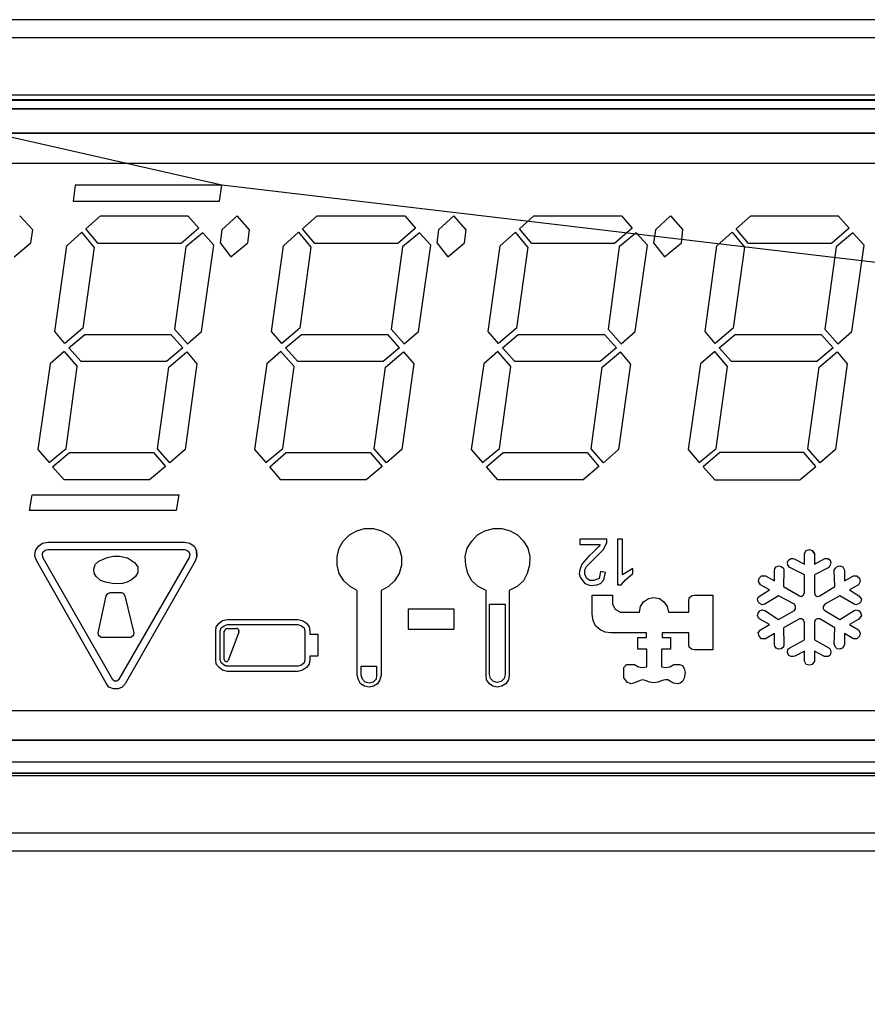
# Model space of a CAD drawing. Header units: millimetres. Extents: x -848 to 77789, y -17557 to 12238.
# Tile 40 of 79: x 71873 to 71974, y -12388 to -12271. Entities that reach past the tile are written whole.
import ezdxf
from ezdxf import colors
from ezdxf.entities.mleader import LeaderData, LeaderLine
from ezdxf.math import Vec2, Vec3

# ---------------------------------------------------------------- set-up
doc = ezdxf.new("R2010")
doc.units = ezdxf.units.MM
doc.layers.add('RR_IWK_opisy_piony', color=7, linetype='Continuous', lineweight=13)
doc.styles.add('Garamond', font='GARA.TTF')

# ---------------------------------------------------------------- blocks, each defined once
blk = doc.blocks.new('A$C661458EC')
at = {"color": 7, "linetype": 'Continuous', "lineweight": 25}
for p, q in [((3.5722, -5.3723), (-3.6694, -5.3723)), ((3.5839, -5.4206), (-3.6811, -5.4206)), ((-2.7661, -5.5715), (2.6689, -5.5715)), ((-2.7626, -5.5839), (2.6654, -5.5839)), ((2.6654, -5.5865), (-2.7626, -5.5865)), ((-2.8814, -5.6079), (2.7838, -5.6079)), ((2.7838, -5.6079), (-2.8814, -5.6079)), ((-2.7736, -5.6723), (2.6764, -5.6723)), ((2.6764, -5.6723), (-2.7736, -5.6723)), ((2.6764, -5.7526), (-2.7736, -5.7526)), ((-0.4923, -5.8106), (-0.4969, -5.8527)), ((-0.1035, -5.8106), (-0.4923, -5.8106)), ((-0.1099, -5.8527), (-0.1035, -5.8106)), ((-0.4969, -5.8527), (-0.1099, -5.8527)), ((-0.6388, -5.8912), (-0.6043, -5.9285)), ((-0.4637, -5.9256), (-0.4251, -5.8912)), ((-0.4251, -5.8912), (-0.1934, -5.8912)), ((-0.1648, -5.9239), (-0.1934, -5.8912)), ((-0.0632, -5.8912), (-0.1035, -5.9285)), ((-0.0305, -5.9285), (-0.0632, -5.8912)), ((0.1101, -5.9256), (0.1487, -5.8912)), ((0.1487, -5.8912), (0.3804, -5.8912)), ((0.3804, -5.8912), (0.409, -5.9239)), ((0.5106, -5.8912), (0.4703, -5.9285)), ((0.5433, -5.9285), (0.5106, -5.8912)), ((0.684, -5.9256), (0.7225, -5.8912)), ((0.7225, -5.8912), (0.9542, -5.8912)), ((0.9542, -5.8912), (0.9828, -5.9239)), ((1.0844, -5.8912), (1.0441, -5.9285)), ((1.0844, -5.8912), (1.1171, -5.9285)), ((1.2578, -5.9256), (1.2963, -5.8912)), ((1.2963, -5.8912), (1.528, -5.8912)), ((1.528, -5.8912), (1.5566, -5.9239)), ((-0.609, -5.963), (-0.6043, -5.9285)), ((-0.5144, -5.9706), (-0.4742, -5.9344)), ((-0.4415, -5.9747), (-0.4742, -5.9344)), ((-0.431, -5.9647), (-0.4637, -5.9256)), ((-0.1648, -5.9239), (-0.2115, -5.9647)), ((-0.1543, -5.9361), (-0.1992, -5.9735)), ((-0.1245, -5.9688), (-0.1543, -5.9361)), ((-0.1035, -5.9285), (-0.1082, -5.963)), ((-0.0352, -5.963), (-0.0305, -5.9285)), ((0.0594, -5.9706), (0.0996, -5.9344)), ((0.0996, -5.9344), (0.1323, -5.9747)), ((0.1428, -5.9647), (0.1101, -5.9256)), ((0.409, -5.9239), (0.3623, -5.9647)), ((0.4195, -5.9361), (0.3746, -5.9735)), ((0.4493, -5.9688), (0.4195, -5.9361)), ((0.4703, -5.9285), (0.4656, -5.963)), ((0.5386, -5.963), (0.5433, -5.9285)), ((0.6332, -5.9706), (0.6734, -5.9344)), ((0.7061, -5.9747), (0.6734, -5.9344)), ((0.7166, -5.9647), (0.684, -5.9256)), ((0.9828, -5.9239), (0.9361, -5.9647)), ((0.9933, -5.9361), (0.9484, -5.9735)), ((0.9933, -5.9361), (1.0231, -5.9688)), ((1.0441, -5.9285), (1.0394, -5.963)), ((1.113, -5.963), (1.1171, -5.9285)), ((1.207, -5.9706), (1.2473, -5.9344)), ((1.2473, -5.9344), (1.2799, -5.9747)), ((1.2905, -5.9647), (1.2578, -5.9256)), ((1.5566, -5.9239), (1.5099, -5.9647)), ((1.5671, -5.9361), (1.5222, -5.9735)), ((1.5671, -5.9361), (1.5969, -5.9688)), ((-0.6534, -6.0003), (-0.609, -5.963)), ((-0.2115, -5.9647), (-0.431, -5.9647)), ((-0.1082, -5.963), (-0.0796, -6.0003)), ((-0.0796, -6.0003), (-0.0352, -5.963)), ((0.3623, -5.9647), (0.1428, -5.9647)), ((0.4656, -5.963), (0.4942, -6.0003)), ((0.4942, -6.0003), (0.5386, -5.963)), ((0.9361, -5.9647), (0.7166, -5.9647)), ((1.0394, -5.963), (1.068, -6.0003)), ((1.068, -6.0003), (1.113, -5.963)), ((1.5099, -5.9647), (1.2905, -5.9647)), ((-0.546, -6.1976), (-0.5144, -5.9706)), ((-0.4415, -5.9747), (-0.4713, -6.1889)), ((-0.1992, -5.9735), (-0.229, -6.1918)), ((-0.1572, -6.1976), (-0.1245, -5.9688)), ((0.0278, -6.1976), (0.0594, -5.9706)), ((0.1323, -5.9747), (0.1026, -6.1889)), ((0.3746, -5.9735), (0.3448, -6.1918)), ((0.4166, -6.1976), (0.4493, -5.9688)), ((0.6016, -6.1976), (0.6332, -5.9706)), ((0.7061, -5.9747), (0.6764, -6.1889)), ((0.9484, -5.9735), (0.9186, -6.1918)), ((0.9904, -6.1976), (1.0231, -5.9688)), ((1.1755, -6.1976), (1.207, -5.9706)), ((1.2799, -5.9747), (1.2502, -6.1889)), ((1.5222, -5.9735), (1.4924, -6.1918)), ((1.5642, -6.1976), (1.5969, -5.9688)), ((-0.5191, -6.2292), (-0.546, -6.1976)), ((-0.4713, -6.1889), (-0.5191, -6.2292)), ((-0.229, -6.1918), (-0.1946, -6.2303)), ((-0.1946, -6.2303), (-0.1572, -6.1976)), ((0.0547, -6.2292), (0.0278, -6.1976)), ((0.1026, -6.1889), (0.0547, -6.2292)), ((0.3448, -6.1918), (0.3792, -6.2303)), ((0.3792, -6.2303), (0.4166, -6.1976)), ((0.6285, -6.2292), (0.6016, -6.1976)), ((0.6764, -6.1889), (0.6285, -6.2292)), ((0.9186, -6.1918), (0.9531, -6.2303)), ((0.9531, -6.2303), (0.9904, -6.1976)), ((1.2023, -6.2292), (1.1755, -6.1976)), ((1.2502, -6.1889), (1.2023, -6.2292)), ((1.4924, -6.1918), (1.5269, -6.2303)), ((1.5269, -6.2303), (1.5642, -6.1976)), ((-0.5086, -6.2408), (-0.4666, -6.2052)), ((-0.4666, -6.2052), (-0.2383, -6.2052)), ((-0.2383, -6.2052), (-0.2068, -6.2408)), ((0.0652, -6.2408), (0.1072, -6.2052)), ((0.1072, -6.2052), (0.3355, -6.2052)), ((0.367, -6.2408), (0.3355, -6.2052)), ((0.639, -6.2408), (0.681, -6.2052)), ((0.681, -6.2052), (0.9093, -6.2052)), ((0.9093, -6.2052), (0.9408, -6.2408)), ((1.2128, -6.2408), (1.2548, -6.2052)), ((1.2548, -6.2052), (1.4831, -6.2052)), ((1.5146, -6.2408), (1.4831, -6.2052)), ((-0.5209, -6.2502), (-0.5582, -6.2829)), ((-0.5209, -6.2502), (-0.4864, -6.2905)), ((-0.4759, -6.277), (-0.5086, -6.2408)), ((-0.2068, -6.2408), (-0.25, -6.277)), ((-0.2442, -6.2916), (-0.1963, -6.2514)), ((-0.1963, -6.2514), (-0.1695, -6.2829)), ((0.0529, -6.2502), (0.0156, -6.2829)), ((0.0874, -6.2905), (0.0529, -6.2502)), ((0.0979, -6.277), (0.0652, -6.2408)), ((0.367, -6.2408), (0.3238, -6.277)), ((0.3296, -6.2916), (0.3775, -6.2514)), ((0.3775, -6.2514), (0.4043, -6.2829)), ((0.6273, -6.2502), (0.59, -6.2829)), ((0.6612, -6.2905), (0.6273, -6.2502)), ((0.6717, -6.277), (0.639, -6.2408)), ((0.9408, -6.2408), (0.8976, -6.277)), ((0.9034, -6.2916), (0.9513, -6.2514)), ((0.9782, -6.2829), (0.9513, -6.2514)), ((1.2011, -6.2502), (1.1638, -6.2829)), ((1.235, -6.2905), (1.2011, -6.2502)), ((1.2455, -6.277), (1.2128, -6.2408)), ((1.5146, -6.2408), (1.4714, -6.277)), ((1.4772, -6.2916), (1.5251, -6.2514)), ((1.5251, -6.2514), (1.552, -6.2829)), ((-0.25, -6.277), (-0.4759, -6.277)), ((0.3238, -6.277), (0.0979, -6.277)), ((0.8976, -6.277), (0.6717, -6.277)), ((1.4714, -6.277), (1.2455, -6.277)), ((-0.5582, -6.2829), (-0.5909, -6.5099)), ((-0.5162, -6.507), (-0.4864, -6.2905)), ((-0.274, -6.5082), (-0.2442, -6.2916)), ((-0.1695, -6.2829), (-0.201, -6.5099)), ((0.0156, -6.2829), (-0.0171, -6.5099)), ((0.0576, -6.507), (0.0874, -6.2905)), ((0.2999, -6.5082), (0.3296, -6.2916)), ((0.4043, -6.2829), (0.3728, -6.5099)), ((0.59, -6.2829), (0.5567, -6.5099)), ((0.6314, -6.507), (0.6612, -6.2905)), ((0.8737, -6.5082), (0.9034, -6.2916)), ((0.9782, -6.2829), (0.9466, -6.5099)), ((1.1638, -6.2829), (1.1305, -6.5099)), ((1.2052, -6.507), (1.235, -6.2905)), ((1.4475, -6.5082), (1.4772, -6.2916)), ((1.552, -6.2829), (1.5204, -6.5099)), ((-0.5909, -6.5099), (-0.5611, -6.5444)), ((-0.5611, -6.5444), (-0.5162, -6.507)), ((-0.2413, -6.5456), (-0.274, -6.5082)), ((-0.201, -6.5099), (-0.2413, -6.5456)), ((-0.0171, -6.5099), (0.0127, -6.5444)), ((0.0127, -6.5444), (0.0576, -6.507)), ((0.3325, -6.5456), (0.2999, -6.5082)), ((0.3728, -6.5099), (0.3325, -6.5456)), ((0.5567, -6.5099), (0.5865, -6.5444)), ((0.5865, -6.5444), (0.6314, -6.507)), ((0.9064, -6.5456), (0.8737, -6.5082)), ((0.9466, -6.5099), (0.9064, -6.5456)), ((1.1305, -6.5099), (1.1603, -6.5444)), ((1.1603, -6.5444), (1.2052, -6.507)), ((1.4802, -6.5456), (1.4475, -6.5082)), ((1.5204, -6.5099), (1.4802, -6.5456)), ((-0.5518, -6.5561), (-0.5074, -6.5175)), ((-0.5074, -6.5175), (-0.2845, -6.5175)), ((-0.2845, -6.5175), (-0.2529, -6.5549)), ((0.0232, -6.5561), (0.0669, -6.5175)), ((0.0669, -6.5175), (0.2894, -6.5175)), ((0.2894, -6.5175), (0.3209, -6.5549)), ((0.597, -6.5561), (0.6408, -6.5175)), ((0.6408, -6.5175), (0.8632, -6.5175)), ((0.8632, -6.5175), (0.8947, -6.5549)), ((1.2146, -6.5175), (1.1708, -6.5561)), ((1.437, -6.5175), (1.2146, -6.5175)), ((1.4685, -6.5549), (1.437, -6.5175)), ((-0.5209, -6.5905), (-0.5518, -6.5561)), ((-0.2529, -6.5549), (-0.295, -6.5905)), ((0.0529, -6.5905), (0.0232, -6.5561)), ((0.3209, -6.5549), (0.2788, -6.5905)), ((0.6273, -6.5905), (0.597, -6.5561)), ((0.8947, -6.5549), (0.8527, -6.5905)), ((1.1708, -6.5561), (1.2011, -6.5905)), ((1.4265, -6.5905), (1.4685, -6.5549)), ((-0.295, -6.5905), (-0.5209, -6.5905)), ((0.2788, -6.5905), (0.0529, -6.5905)), ((0.8527, -6.5905), (0.6273, -6.5905)), ((1.2011, -6.5905), (1.4265, -6.5905)), ((-0.6131, -6.6711), (-0.6055, -6.6296)), ((-0.6055, -6.6296), (-0.2173, -6.6296)), ((-0.2173, -6.6296), (-0.2249, -6.6711)), ((-0.2249, -6.6711), (-0.6131, -6.6711)), ((0.2537, -6.7253), (0.2742, -6.7189)), ((0.2742, -6.7189), (0.2981, -6.7189)), ((0.2981, -6.7189), (0.3191, -6.7253)), ((0.5929, -6.7253), (0.6151, -6.7189)), ((0.6151, -6.7189), (0.6373, -6.7189)), ((0.6373, -6.7189), (0.66, -6.7253)), ((0.2176, -6.7522), (0.2339, -6.7359)), ((0.2339, -6.7359), (0.2537, -6.7253)), ((0.3191, -6.7253), (0.3384, -6.7359)), ((0.3384, -6.7359), (0.3553, -6.7522)), ((0.5585, -6.7522), (0.573, -6.7359)), ((0.573, -6.7359), (0.5929, -6.7253)), ((0.66, -6.7253), (0.6793, -6.7359)), ((0.6793, -6.7359), (0.6945, -6.7522)), ((0.8439, -6.7475), (0.8439, -6.761)), ((0.9157, -6.7475), (0.8439, -6.7475)), ((0.9157, -6.7563), (0.9157, -6.7475)), ((0.9437, -6.7475), (0.9437, -6.8684)), ((0.9571, -6.7475), (0.9437, -6.7475)), ((0.9571, -6.8415), (0.9571, -6.7475)), ((-0.5968, -6.7773), (-0.5892, -6.7656)), ((-0.5892, -6.7656), (-0.5787, -6.758)), ((-0.5787, -6.758), (-0.5641, -6.7551)), ((-0.5717, -6.7761), (-0.5641, -6.7744)), ((-0.5641, -6.7551), (-0.2022, -6.7551)), ((-0.5641, -6.7744), (-0.2022, -6.7744)), ((-0.2022, -6.7551), (-0.1887, -6.758)), ((-0.2022, -6.7744), (-0.1963, -6.7761)), ((-0.1887, -6.758), (-0.1771, -6.7656)), ((-0.1771, -6.7656), (-0.1712, -6.7773)), ((0.2012, -6.7936), (0.207, -6.7715)), ((0.207, -6.7715), (0.2176, -6.7522)), ((0.3553, -6.7522), (0.3658, -6.7715)), ((0.3658, -6.7715), (0.3717, -6.7936)), ((0.5404, -6.7936), (0.5462, -6.7715)), ((0.5462, -6.7715), (0.5585, -6.7522)), ((0.6945, -6.7522), (0.7061, -6.7715)), ((0.7061, -6.7715), (0.712, -6.7936)), ((0.8439, -6.761), (0.8976, -6.761)), ((0.8614, -6.8193), (0.9064, -6.7744)), ((0.8947, -6.7668), (0.8795, -6.782)), ((0.8976, -6.761), (0.8947, -6.7668)), ((0.9064, -6.7744), (0.9157, -6.7563)), ((1.4428, -6.7773), (1.4521, -6.7744)), ((1.4521, -6.7744), (1.4591, -6.7773)), ((-0.5985, -6.7925), (-0.5968, -6.7773)), ((-0.5938, -6.8059), (-0.5985, -6.7925)), ((-0.5787, -6.7878), (-0.5775, -6.782)), ((-0.5775, -6.7954), (-0.5787, -6.7878)), ((-0.5775, -6.782), (-0.5717, -6.7761)), ((-0.3919, -7.1194), (-0.5775, -6.7954)), ((-0.4292, -6.8059), (-0.407, -6.7954)), ((-0.407, -6.7954), (-0.3907, -6.7925)), ((-0.3907, -6.7925), (-0.3744, -6.7925)), ((-0.1905, -6.7954), (-0.3773, -7.1194)), ((-0.3744, -6.7925), (-0.3533, -6.7966)), ((-0.3533, -6.7966), (-0.3352, -6.8088)), ((-0.1963, -6.7761), (-0.1905, -6.782)), ((-0.1905, -6.782), (-0.1887, -6.7878)), ((-0.1887, -6.7878), (-0.1905, -6.7954)), ((-0.1695, -6.7925), (-0.1741, -6.8059)), ((-0.1712, -6.7773), (-0.1695, -6.7925)), ((-0.1695, -6.7925), (-0.1712, -6.7773)), ((0.2012, -6.8164), (0.2012, -6.7936)), ((0.3717, -6.7936), (0.3717, -6.8164)), ((0.5421, -6.8164), (0.5404, -6.7936)), ((0.712, -6.7936), (0.7108, -6.8164)), ((0.8678, -6.7925), (0.8497, -6.8135)), ((0.8795, -6.782), (0.8678, -6.7925)), ((1.3967, -6.803), (1.4025, -6.7983)), ((1.4025, -6.7983), (1.4084, -6.7983)), ((1.4084, -6.7983), (1.413, -6.8001)), ((1.413, -6.8001), (1.4387, -6.8135)), ((1.4387, -6.7849), (1.4428, -6.7773)), ((1.4387, -6.8135), (1.4387, -6.7849)), ((1.4591, -6.7773), (1.4656, -6.7849)), ((1.4656, -6.7849), (1.4591, -6.7773)), ((1.4656, -6.7849), (1.4656, -6.8135)), ((1.4656, -6.8135), (1.4926, -6.7983)), ((1.4926, -6.7983), (1.5012, -6.7983)), ((1.5012, -6.7983), (1.507, -6.803)), ((-0.41, -7.1287), (-0.5938, -6.8059)), ((-0.4426, -6.8269), (-0.4386, -6.8147)), ((-0.4415, -6.8374), (-0.4426, -6.8269)), ((-0.4386, -6.8147), (-0.4292, -6.8059)), ((-0.1741, -6.8059), (-0.3592, -7.1299)), ((-0.3352, -6.8088), (-0.3265, -6.8205)), ((-0.3265, -6.8205), (-0.3265, -6.8357)), ((0.207, -6.8386), (0.2012, -6.8164)), ((0.3717, -6.8164), (0.3658, -6.8386)), ((0.5479, -6.8386), (0.5421, -6.8164)), ((0.7108, -6.8164), (0.705, -6.8386)), ((0.8439, -6.8281), (0.8421, -6.8386)), ((0.8497, -6.8135), (0.8439, -6.8281)), ((0.8573, -6.8281), (0.8614, -6.8193)), ((0.8573, -6.8403), (0.8573, -6.8281)), ((0.984, -6.8252), (0.9571, -6.8415)), ((0.984, -6.8386), (0.984, -6.8252)), ((1.3593, -6.831), (1.3605, -6.8252)), ((1.3605, -6.8252), (1.364, -6.8205)), ((1.364, -6.8205), (1.371, -6.8176)), ((1.371, -6.8176), (1.3774, -6.8193)), ((1.3774, -6.8193), (1.3833, -6.824)), ((1.3833, -6.824), (1.3844, -6.8298)), ((1.3938, -6.8088), (1.3967, -6.803)), ((1.3949, -6.8164), (1.3938, -6.8088)), ((1.3996, -6.8222), (1.3949, -6.8164)), ((1.4387, -6.8415), (1.3996, -6.8222)), ((1.5029, -6.8222), (1.4656, -6.8415)), ((1.507, -6.8164), (1.5029, -6.8222)), ((1.507, -6.803), (1.5088, -6.8088)), ((1.5088, -6.8088), (1.507, -6.8164)), ((1.5175, -6.8298), (1.5204, -6.824)), ((1.5204, -6.824), (1.5251, -6.8193)), ((1.5251, -6.8193), (1.5327, -6.8176)), ((1.5327, -6.8176), (1.5403, -6.8205)), ((1.5403, -6.8205), (1.5444, -6.8295)), ((-0.4368, -6.8462), (-0.4415, -6.8374)), ((-0.4251, -6.8567), (-0.4368, -6.8462)), ((-0.3323, -6.8462), (-0.3428, -6.8549)), ((-0.3265, -6.8357), (-0.3323, -6.8462)), ((0.2193, -6.8579), (0.207, -6.8386)), ((0.3658, -6.8386), (0.3536, -6.8579)), ((0.5585, -6.8579), (0.5479, -6.8386)), ((0.705, -6.8386), (0.6945, -6.8579)), ((0.8421, -6.8386), (0.8451, -6.8479)), ((0.8451, -6.8479), (0.8573, -6.8643)), ((0.8614, -6.8508), (0.8573, -6.8403)), ((0.8707, -6.8567), (0.8614, -6.8508)), ((0.8955, -6.851), (0.8813, -6.8567)), ((0.8988, -6.8328), (0.8955, -6.851)), ((0.9122, -6.8357), (0.8988, -6.8328)), ((0.9078, -6.8553), (0.9122, -6.8357)), ((0.9647, -6.8549), (0.984, -6.8386)), ((1.3173, -6.8596), (1.3191, -6.8508)), ((1.3191, -6.8508), (1.3249, -6.8444)), ((1.3249, -6.8444), (1.3354, -6.8444)), ((1.3354, -6.8444), (1.3593, -6.8579)), ((1.3593, -6.8579), (1.3593, -6.831)), ((1.3844, -6.8298), (1.3833, -6.873)), ((1.4387, -6.8894), (1.4387, -6.8415)), ((1.4656, -6.8415), (1.4656, -6.8894)), ((1.5193, -6.873), (1.5175, -6.8298)), ((1.5444, -6.8295), (1.5444, -6.8579)), ((1.5444, -6.8579), (1.5683, -6.8444)), ((1.5683, -6.8444), (1.5776, -6.8444)), ((1.5776, -6.8444), (1.5847, -6.8508)), ((1.5847, -6.8508), (1.5864, -6.8596)), ((-0.4117, -6.8614), (-0.4251, -6.8567)), ((-0.3889, -6.8654), (-0.4117, -6.8614)), ((-0.3668, -6.8643), (-0.3889, -6.8654)), ((-0.3545, -6.8614), (-0.3668, -6.8643)), ((-0.3428, -6.8549), (-0.3545, -6.8614)), ((0.2356, -6.873), (0.2193, -6.8579)), ((0.2549, -6.8835), (0.2356, -6.873)), ((0.3372, -6.873), (0.318, -6.8835)), ((0.3536, -6.8579), (0.3372, -6.873)), ((0.5748, -6.873), (0.5585, -6.8579)), ((0.5958, -6.8835), (0.5748, -6.873)), ((0.6781, -6.873), (0.6571, -6.8835)), ((0.6945, -6.8579), (0.6781, -6.873)), ((0.8573, -6.8643), (0.8719, -6.8701)), ((0.8813, -6.8567), (0.8707, -6.8567)), ((0.8719, -6.8701), (0.8888, -6.8684)), ((0.8888, -6.8684), (0.8988, -6.8643)), ((0.8988, -6.8643), (0.9078, -6.8553)), ((0.9437, -6.8684), (0.9531, -6.8684)), ((0.9531, -6.8684), (0.9647, -6.8549)), ((1.322, -6.8684), (1.3173, -6.8596)), ((1.3459, -6.8818), (1.322, -6.8684)), ((1.3833, -6.873), (1.4253, -6.897)), ((1.479, -6.897), (1.5193, -6.873)), ((1.5817, -6.8684), (1.5578, -6.8818)), ((1.5864, -6.8596), (1.5817, -6.8684)), ((-0.431, -6.9956), (-0.41, -6.897)), ((-0.41, -6.897), (-0.4053, -6.8911)), ((-0.4053, -6.8911), (-0.3995, -6.8882)), ((-0.3995, -6.8882), (-0.3697, -6.8882)), ((-0.3697, -6.8882), (-0.3638, -6.8911)), ((-0.3638, -6.8911), (-0.3609, -6.897)), ((-0.3609, -6.897), (-0.337, -6.9956)), ((0.2549, -7.1077), (0.2549, -6.8835)), ((0.318, -6.8835), (0.318, -7.1077)), ((0.5958, -7.1077), (0.5958, -6.8835)), ((0.6571, -6.8835), (0.6571, -7.1077)), ((0.8766, -6.946), (0.8766, -6.8952)), ((0.8766, -6.8952), (0.9303, -6.8952)), ((0.9303, -6.8952), (0.9303, -6.9191)), ((1.0126, -6.9133), (1.026, -6.9045)), ((1.026, -6.9045), (1.0394, -6.9016)), ((1.0394, -6.9016), (1.0546, -6.9045)), ((1.0546, -6.9045), (1.0663, -6.9133)), ((1.1323, -6.9104), (1.1334, -6.9028)), ((1.1334, -6.9028), (1.1398, -6.897)), ((1.1398, -6.897), (1.1469, -6.8952)), ((1.1469, -6.8952), (1.1965, -6.8952)), ((1.1965, -6.8952), (1.1965, -7.0406)), ((1.3144, -6.9057), (1.3173, -6.8999)), ((1.3161, -6.9133), (1.3144, -6.9057)), ((1.3173, -6.8999), (1.3459, -6.8818)), ((1.3698, -6.897), (1.3336, -6.9191)), ((1.4119, -6.9191), (1.3698, -6.897)), ((1.4253, -6.897), (1.4311, -6.8987)), ((1.4311, -6.8987), (1.4352, -6.8952)), ((1.4352, -6.8952), (1.4387, -6.8894)), ((1.4656, -6.8894), (1.4667, -6.8952)), ((1.4667, -6.8952), (1.4726, -6.8987)), ((1.4726, -6.8987), (1.479, -6.897)), ((1.5327, -6.897), (1.4924, -6.9191)), ((1.5701, -6.9191), (1.5327, -6.897)), ((1.5578, -6.8818), (1.5829, -6.8977)), ((1.5829, -6.8977), (1.5893, -6.9057)), ((1.5893, -6.9057), (1.5882, -6.9133)), ((0.3892, -6.9314), (0.5106, -6.9314)), ((0.3892, -6.9314), (0.3892, -6.9851)), ((0.5106, -6.9314), (0.5106, -6.9851)), ((0.6046, -7.1059), (0.6046, -6.9191)), ((0.6046, -6.9191), (0.6466, -6.9191)), ((0.6466, -6.9191), (0.6466, -7.1059)), ((0.9303, -6.9191), (0.9379, -6.9326)), ((1.0021, -6.9402), (1.005, -6.9256)), ((1.005, -6.9256), (1.0126, -6.9133)), ((1.0663, -6.9133), (1.0756, -6.9256)), ((1.0756, -6.9256), (1.0786, -6.9402)), ((1.1323, -6.9402), (1.1323, -6.9104)), ((1.3202, -6.918), (1.3161, -6.9133)), ((1.3266, -6.9209), (1.3202, -6.918)), ((1.3336, -6.9191), (1.3266, -6.9209)), ((1.4148, -6.9256), (1.4119, -6.9191)), ((1.4119, -6.9361), (1.4148, -6.9314)), ((1.4148, -6.9314), (1.4148, -6.9256)), ((1.4924, -6.9191), (1.4878, -6.9256)), ((1.4878, -6.9256), (1.4878, -6.9314)), ((1.4878, -6.9314), (1.4924, -6.9361)), ((1.5759, -6.9209), (1.5701, -6.9191)), ((1.5835, -6.918), (1.5759, -6.9209)), ((1.5882, -6.9133), (1.5835, -6.918)), ((0.8795, -6.9629), (0.8766, -6.946)), ((0.9379, -6.9326), (0.9513, -6.9402)), ((0.9513, -6.9402), (1.0021, -6.9402)), ((1.0786, -6.9402), (1.1323, -6.9402)), ((1.3144, -6.9495), (1.3161, -6.9431)), ((1.3173, -6.9565), (1.3144, -6.9495)), ((1.3161, -6.9431), (1.3202, -6.9372)), ((1.322, -6.96), (1.3173, -6.9565)), ((1.3202, -6.9372), (1.3266, -6.9343)), ((1.3266, -6.9343), (1.3336, -6.9361)), ((1.3336, -6.9361), (1.3698, -6.96)), ((1.3698, -6.96), (1.4119, -6.9361)), ((1.4253, -6.9583), (1.3833, -6.9822)), ((1.4311, -6.9583), (1.4253, -6.9583)), ((1.4352, -6.9612), (1.4311, -6.9583)), ((1.4726, -6.9583), (1.4667, -6.9612)), ((1.479, -6.9583), (1.4726, -6.9583)), ((1.5193, -6.9822), (1.479, -6.9583)), ((1.4924, -6.9361), (1.5327, -6.96)), ((1.5327, -6.96), (1.5701, -6.9361)), ((1.5701, -6.9361), (1.5759, -6.9343)), ((1.5759, -6.9343), (1.5835, -6.9372)), ((1.5893, -6.9495), (1.5827, -6.9595)), ((1.5835, -6.9372), (1.5882, -6.9431)), ((1.5882, -6.9431), (1.5893, -6.9495)), ((-0.1198, -6.9909), (-0.1187, -6.9793)), ((-0.1187, -6.9793), (-0.1111, -6.9699)), ((-0.1111, -6.9699), (-0.1023, -6.9629)), ((-0.1082, -6.9909), (-0.1053, -6.9822)), ((-0.1053, -6.9822), (-0.0977, -6.9763)), ((-0.1023, -6.9629), (-0.0889, -6.96)), ((-0.0977, -6.9763), (-0.0889, -6.9734)), ((-0.0889, -6.96), (0.0979, -6.96)), ((-0.0889, -6.9734), (0.0979, -6.9734)), ((-0.0889, -6.9834), (-0.065, -6.9834)), ((0.0979, -6.96), (0.1101, -6.9629)), ((0.0979, -6.9734), (0.1072, -6.9763)), ((0.1072, -6.9763), (0.1142, -6.9822)), ((0.1101, -6.9629), (0.1207, -6.9699)), ((0.1142, -6.9822), (0.116, -6.9909)), ((0.1207, -6.9699), (0.1277, -6.9793)), ((0.1277, -6.9793), (0.1294, -6.9909)), ((0.8853, -6.9763), (0.8795, -6.9629)), ((0.8976, -6.9869), (0.8853, -6.9763)), ((1.3459, -6.9734), (1.322, -6.96)), ((1.322, -6.9869), (1.3459, -6.9734)), ((1.3833, -6.9822), (1.3844, -7.0254)), ((1.4387, -6.967), (1.4352, -6.9612)), ((1.4387, -7.0137), (1.4387, -6.967)), ((1.4667, -6.9612), (1.4656, -6.967)), ((1.4656, -6.967), (1.4656, -7.0137)), ((1.5175, -7.0254), (1.5193, -6.9822)), ((1.5827, -6.9595), (1.5578, -6.9734)), ((1.5578, -6.9734), (1.5817, -6.9869)), ((-0.4292, -7.0032), (-0.431, -6.9956)), ((-0.4222, -7.0073), (-0.4292, -7.0032)), ((-0.3458, -7.0073), (-0.4222, -7.0073)), ((-0.3382, -7.0032), (-0.3458, -7.0073)), ((-0.337, -6.9956), (-0.3382, -7.0032)), ((-0.1198, -7.0657), (-0.1198, -6.9909)), ((-0.1082, -7.0657), (-0.1082, -6.9909)), ((-0.0977, -7.0657), (-0.0977, -6.9909)), ((-0.0591, -6.9939), (-0.0872, -7.0686)), ((0.116, -6.9909), (0.116, -7.0657)), ((0.1294, -6.9909), (0.1294, -6.9985)), ((0.1294, -6.9985), (0.1504, -6.9985)), ((0.1504, -6.9985), (0.1504, -7.0569)), ((0.3892, -6.9851), (0.5106, -6.9851)), ((0.911, -6.9939), (0.8976, -6.9869)), ((0.9262, -6.9956), (0.911, -6.9939)), ((1.0202, -6.9956), (0.9262, -6.9956)), ((0.9974, -7.0388), (0.9974, -7.0073)), ((0.9974, -7.0073), (1.0202, -7.0073)), ((1.0202, -7.0073), (1.0202, -6.9956)), ((1.1323, -6.9956), (1.0616, -6.9956)), ((1.0616, -6.9956), (1.0616, -7.0073)), ((1.0616, -7.0073), (1.0844, -7.0073)), ((1.0844, -7.0073), (1.0844, -7.0388)), ((1.1323, -7.0254), (1.1323, -6.9956)), ((1.3161, -6.9956), (1.322, -6.9869)), ((1.3191, -7.0044), (1.3161, -6.9956)), ((1.3249, -7.0108), (1.3191, -7.0044)), ((1.3593, -6.9974), (1.3354, -7.0108)), ((1.3593, -7.0254), (1.3593, -6.9974)), ((1.5683, -7.0108), (1.5444, -6.9974)), ((1.5444, -6.9974), (1.5444, -7.0254)), ((1.5847, -7.0044), (1.5776, -7.0108)), ((1.5817, -6.9869), (1.5864, -6.9956)), ((1.5864, -6.9956), (1.5847, -7.0044)), ((1.1334, -7.033), (1.1323, -7.0254)), ((1.1398, -7.0388), (1.1334, -7.033)), ((1.3354, -7.0108), (1.3249, -7.0108)), ((1.3605, -7.0301), (1.3593, -7.0254)), ((1.364, -7.0359), (1.3605, -7.0301)), ((1.371, -7.0388), (1.364, -7.0359)), ((1.3833, -7.033), (1.3774, -7.0376)), ((1.3844, -7.0254), (1.3833, -7.033)), ((1.3949, -7.0388), (1.3996, -7.0347)), ((1.3996, -7.0347), (1.4387, -7.0137)), ((1.4656, -7.0137), (1.5029, -7.0347)), ((1.5029, -7.0347), (1.507, -7.0388)), ((1.5204, -7.033), (1.5175, -7.0254)), ((1.5251, -7.0376), (1.5204, -7.033)), ((1.5385, -7.0359), (1.5327, -7.0388)), ((1.5432, -7.0301), (1.5385, -7.0359)), ((1.5444, -7.0254), (1.5432, -7.0301)), ((1.5776, -7.0108), (1.5683, -7.0108)), ((0.1294, -7.0569), (0.1294, -7.0657)), ((0.1504, -7.0569), (0.1294, -7.0569)), ((1.0214, -7.0388), (0.9974, -7.0388)), ((1.0214, -7.0855), (1.0214, -7.0388)), ((1.0844, -7.0388), (1.0605, -7.0388)), ((1.0605, -7.0388), (1.0605, -7.0855)), ((1.1469, -7.0406), (1.1398, -7.0388)), ((1.1965, -7.0406), (1.1469, -7.0406)), ((1.3774, -7.0376), (1.371, -7.0388)), ((1.3938, -7.0464), (1.3949, -7.0388)), ((1.3967, -7.054), (1.3938, -7.0464)), ((1.4025, -7.0581), (1.3967, -7.054)), ((1.4084, -7.0581), (1.4025, -7.0581)), ((1.413, -7.0569), (1.4084, -7.0581)), ((1.4387, -7.0435), (1.413, -7.0569)), ((1.4387, -7.0703), (1.4387, -7.0435)), ((1.4916, -7.0581), (1.4656, -7.0435)), ((1.4656, -7.0435), (1.4656, -7.0703)), ((1.5012, -7.0581), (1.4916, -7.0581)), ((1.507, -7.054), (1.5012, -7.0581)), ((1.507, -7.0388), (1.5088, -7.0464)), ((1.5088, -7.0464), (1.507, -7.054)), ((1.5327, -7.0388), (1.5251, -7.0376)), ((-0.1187, -7.0779), (-0.1198, -7.0657)), ((-0.1111, -7.0867), (-0.1187, -7.0779)), ((-0.1023, -7.0943), (-0.1111, -7.0867)), ((-0.1053, -7.075), (-0.1082, -7.0657)), ((-0.0977, -7.0808), (-0.1053, -7.075)), ((-0.0889, -7.0838), (-0.0977, -7.0808)), ((-0.0977, -7.0808), (-0.0889, -7.0838)), ((0.0979, -7.0838), (-0.0889, -7.0838)), ((0.1072, -7.0808), (0.0979, -7.0838)), ((0.1142, -7.075), (0.1072, -7.0808)), ((0.1207, -7.0867), (0.1101, -7.0943)), ((0.116, -7.0657), (0.1142, -7.075)), ((0.1277, -7.0779), (0.1207, -7.0867)), ((0.1294, -7.0657), (0.1277, -7.0779)), ((0.2654, -7.1077), (0.2654, -7.0838)), ((0.2654, -7.0838), (0.3057, -7.0838)), ((0.3057, -7.0838), (0.3057, -7.1077)), ((0.9601, -7.0867), (0.9676, -7.0791)), ((0.9601, -7.1143), (0.9601, -7.0867)), ((0.9676, -7.0791), (0.9887, -7.0791)), ((0.9887, -7.0791), (0.9992, -7.0855)), ((0.9992, -7.0855), (1.0085, -7.0869)), ((1.0085, -7.0869), (1.0214, -7.0855)), ((1.0605, -7.0855), (1.0716, -7.087)), ((1.0716, -7.087), (1.0826, -7.0855)), ((1.0826, -7.0855), (1.0931, -7.0791)), ((1.0931, -7.0791), (1.1083, -7.0791)), ((1.1083, -7.0791), (1.1159, -7.082)), ((1.1159, -7.082), (1.12, -7.0896)), ((1.4428, -7.0791), (1.4387, -7.0703)), ((1.4521, -7.0808), (1.4428, -7.0791)), ((1.4591, -7.0791), (1.4521, -7.0808)), ((1.4656, -7.0703), (1.4591, -7.0791)), ((-0.0889, -7.0972), (-0.1023, -7.0943)), ((0.0979, -7.0972), (-0.0889, -7.0972)), ((0.1101, -7.0943), (0.0979, -7.0972)), ((0.2578, -7.1194), (0.2549, -7.1077)), ((0.2683, -7.1182), (0.2654, -7.1077)), ((0.3057, -7.1077), (0.3045, -7.1182)), ((0.318, -7.1077), (0.3145, -7.1194)), ((0.597, -7.1194), (0.5958, -7.1077)), ((0.6075, -7.1164), (0.6046, -7.1059)), ((0.6466, -7.1059), (0.6437, -7.1164)), ((0.6571, -7.1077), (0.6554, -7.1194)), ((0.9706, -7.127), (0.9601, -7.1143)), ((1.12, -7.0896), (1.1233, -7.1001)), ((1.1233, -7.1001), (1.12, -7.1153)), ((-0.4024, -7.1392), (-0.41, -7.1287)), ((-0.3907, -7.1433), (-0.4024, -7.1392)), ((-0.3878, -7.1229), (-0.3919, -7.1194)), ((-0.3814, -7.1229), (-0.3878, -7.1229)), ((-0.3773, -7.1194), (-0.3814, -7.1229)), ((-0.3679, -7.1392), (-0.3784, -7.1433)), ((-0.3592, -7.1299), (-0.3679, -7.1392)), ((0.2637, -7.1299), (0.2578, -7.1194)), ((0.2742, -7.1363), (0.2637, -7.1299)), ((0.2759, -7.1258), (0.2683, -7.1182)), ((0.2864, -7.1392), (0.2742, -7.1363)), ((0.2864, -7.1287), (0.2759, -7.1258)), ((0.2969, -7.1258), (0.2864, -7.1287)), ((0.2981, -7.1363), (0.2864, -7.1392)), ((0.3045, -7.1182), (0.2969, -7.1258)), ((0.3086, -7.1299), (0.2981, -7.1363)), ((0.3145, -7.1194), (0.3086, -7.1299)), ((0.6046, -7.1299), (0.597, -7.1194)), ((0.6133, -7.1363), (0.6046, -7.1299)), ((0.6151, -7.124), (0.6075, -7.1164)), ((0.6256, -7.1392), (0.6133, -7.1363)), ((0.6256, -7.127), (0.6151, -7.124)), ((0.6361, -7.124), (0.6256, -7.127)), ((0.6373, -7.1363), (0.6256, -7.1392)), ((0.6437, -7.1164), (0.6361, -7.124)), ((0.6478, -7.1299), (0.6373, -7.1363)), ((0.6554, -7.1194), (0.6478, -7.1299)), ((0.9799, -7.1299), (0.9706, -7.127)), ((0.9857, -7.1287), (0.9799, -7.1299)), ((0.9974, -7.124), (0.9857, -7.1287)), ((1.0038, -7.1211), (0.9974, -7.124)), ((1.0097, -7.1194), (1.0038, -7.1211)), ((1.0173, -7.1211), (1.0097, -7.1194)), ((1.0289, -7.1258), (1.0173, -7.1211)), ((1.0403, -7.1272), (1.0289, -7.1258)), ((1.0517, -7.1258), (1.0403, -7.1272)), ((1.0616, -7.1211), (1.0517, -7.1258)), ((1.071, -7.1194), (1.0616, -7.1211)), ((1.0768, -7.1194), (1.071, -7.1194)), ((1.0844, -7.124), (1.0768, -7.1194)), ((1.0931, -7.1287), (1.0844, -7.124)), ((1.1037, -7.1299), (1.0931, -7.1287)), ((1.1095, -7.1287), (1.1037, -7.1299)), ((1.1159, -7.124), (1.1095, -7.1287)), ((1.12, -7.1153), (1.1159, -7.124)), ((-0.3784, -7.1433), (-0.3907, -7.1433)), ((-2.7736, -7.2012), (2.6764, -7.2012)), ((2.6764, -7.2793), (-2.7736, -7.2793)), ((-2.7736, -7.2793), (2.6764, -7.2793)), ((2.784, -7.3379), (-2.8809, -7.3379)), ((2.6689, -7.374), (-2.7661, -7.374)), ((-2.7626, -7.3654), (2.6654, -7.3654)), ((2.6654, -7.368), (-2.7626, -7.368)), ((-3.5981, -7.5242), (3.5009, -7.5242)), ((3.4854, -7.5733), (-3.5826, -7.5733))]:
    blk.add_line(p, q, dxfattribs=at)
for centre, radius, start, end in [((-0.0846, -6.9972), 0.0145, 107.4158, 154.413), ((-0.0846, -6.9972), 0.0145, 107.4158, 154.413), ((-0.0652, -6.9904), 0.00701, 330.0184, 88.0909), ((-0.0652, -6.9904), 0.00701, 345.9637, 88.0909), ((-0.0919, -7.0653), 0.00577, 183.4867, 325.4651)]:
    blk.add_arc(centre, radius, start, end, dxfattribs=at)
blk = doc.blocks.new('_None')

msp = doc.modelspace()

# ---------------------------------------------------------------- block references
at = {"lineweight": 0, "xscale": 45, "yscale": 45, "zscale": 45}
msp.add_blockref('A$C661458EC', (71902.19, -12029.19), dxfattribs=at)

# ---------------------------------------------------------------- next in the draw order: leaders
at = {"layer": 'RR_IWK_opisy_piony'}
ml = msp.add_multileader_mtext('Standard', dxfattribs=at)
ml.set_content('Zestawy ciepłomierzowe\\P- zawór kulowy DN15/DN20\\P- filtr siatkowy DN15/DN20\\P- ciepłomierz {\\A1;q{\\H0.7x;nom}=0,6 m{\\H0.7x;\\S3^ ;}/h DN15}\\P- zawór kulowy DN15/DN20\\P', color=256, style='Garamond')
ml.set_leader_properties()
ml.set_arrow_properties(name='NONE')
ml.build(insert=Vec2(0, 0))
ml.multileader.update_dxf_attribs({"text_left_attachment_type": 2, "text_right_attachment_type": 2, "dogleg_length": 0, "arrow_head_size": 0.18})
ctx = ml.context
ctx.base_point, ctx.char_height, ctx.arrow_head_size, ctx.landing_gap_size, ctx.plane_origin = Vec3(72890.1, -11459.83), 200, 0.18, 25, Vec3(97310.05, 87237.63)
ctx.left_attachment, ctx.right_attachment = 2, 2
notes = []
notes.append((ctx, [(1, (1, 1, 0), (72890.1, -11460), (1, 0), 0, [(0, [(72366.06, -12346.01), (71897.53, -12290.67), (71464.8, -12192.36)], 0, [])])]))
ctx.mtext.insert = Vec3(72915.1, -10630.57)
ctx.mtext.has_bg_fill, ctx.mtext.bg_color, ctx.mtext.bg_scale_factor, ctx.mtext.bg_transparency, ctx.mtext.use_window_bg_color = 1, -1027028792, 1, 0, 1
for ctx, leaders in notes:
    for number, flags, end, landing, length, lines in leaders:
        leader = LeaderData()
        leader.index, (leader.has_last_leader_line, leader.has_dogleg_vector, leader.attachment_direction) = number, flags
        leader.last_leader_point, leader.dogleg_vector, leader.dogleg_length = Vec3(end), Vec3(landing), length
        for number, points, colour, breaks in lines:
            line = LeaderLine()
            line.index, line.vertices, line.color, line.breaks = number, Vec3.list(points), colors.encode_raw_color(colour), breaks
            leader.lines.append(line)
        ctx.leaders.append(leader)

doc.saveas('drawing.dxf')
